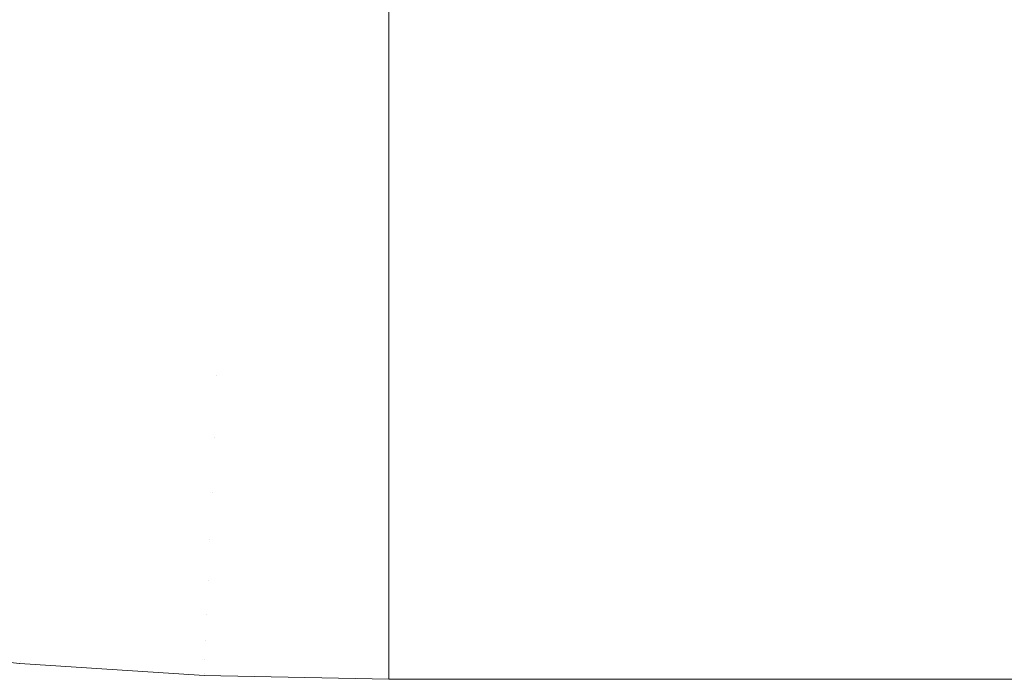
# Model space of a CAD drawing. Header units: centimetres. Extents: x -25.8 to 27.5, y 33.3 to 35.1.
# Tile 17 of 256: x -25.7014 to -25.6788, y 33.3401 to 33.3553. Entities that reach past the tile are written whole.
import ezdxf

# ---------------------------------------------------------------- set-up
doc = ezdxf.new("R2010")
doc.units = ezdxf.units.CM
doc.header["$LTSCALE"] = 2.54
doc.layers.add('Lucido design-1', color=7, linetype='Continuous')

# ---------------------------------------------------------------- blocks, each defined once
blk = doc.blocks.new('Gruppo-6-1')
at = {"color": 7, "linetype": 'Continuous', "lineweight": 9}
for points, invisible_edges in [([(-25.700242, 33.354559, 329.83486), (-25.703866, 33.354945, 329.83486), (-25.70359, 33.3571, 329.831386), (-25.700057, 33.356724, 329.831386)], 15), ([(-25.700242, 33.354559, 305.868097), (-25.703866, 33.354945, 305.868097), (-25.70359, 33.3571, 305.864622), (-25.700057, 33.356724, 305.864622)], 15), ([(-25.700085, 33.356404, 330.540363), (-25.703631, 33.356782, 330.540363), (-25.703911, 33.354598, 330.536791), (-25.700271, 33.35421, 330.536791)], 15), ([(-25.700085, 33.356404, 306.5736), (-25.703631, 33.356782, 306.5736), (-25.703911, 33.354598, 306.570028), (-25.700271, 33.35421, 306.570028)], 15), ([(-25.696604, 33.354327, 329.83486), (-25.700242, 33.354559, 329.83486), (-25.700057, 33.356724, 329.831386), (-25.696512, 33.356498, 329.831386)], 15), ([(-25.696604, 33.354327, 305.868097), (-25.700242, 33.354559, 305.868097), (-25.700057, 33.356724, 305.864622), (-25.696512, 33.356498, 305.864622)], 15), ([(-25.69296, 33.355788, 329.832401), (-25.69296, 33.35425, 329.83486), (-25.696604, 33.354327, 329.83486), (-25.696512, 33.356498, 329.831386)], 14), ([(-25.69296, 33.355788, 305.865638), (-25.69296, 33.35425, 305.868097), (-25.696604, 33.354327, 305.868097), (-25.696512, 33.356498, 305.864622)], 14), ([(-25.696526, 33.356177, 330.540363), (-25.700085, 33.356404, 330.540363), (-25.700271, 33.35421, 330.536791), (-25.696619, 33.353977, 330.536791)], 15), ([(-25.696526, 33.356177, 306.5736), (-25.700085, 33.356404, 306.5736), (-25.700271, 33.35421, 306.570028), (-25.696619, 33.353977, 306.570028)], 15), ([(-25.69296, 33.354978, 330.538541), (-25.69296, 33.356101, 330.540363), (-25.696526, 33.356177, 330.540363), (-25.696619, 33.353977, 330.536791)], 14), ([(-25.69296, 33.354978, 306.571778), (-25.69296, 33.356101, 306.5736), (-25.696526, 33.356177, 306.5736), (-25.696619, 33.353977, 306.570028)], 14), ([(-25.69296, 33.356101, 330.540363), (-25.69296, 33.354978, 330.538541), (27.40704, 33.354978, 330.538541), (27.40704, 33.356101, 330.540363)], 10), ([(-25.69296, 33.356101, 306.5736), (-25.69296, 33.354978, 306.571778), (27.40704, 33.354978, 306.571778), (27.40704, 33.356101, 306.5736)], 10), ([(-25.69296, 33.35425, 329.83486), (-25.69296, 33.355788, 329.832401), (27.40704, 33.355788, 329.832401), (27.40704, 33.35425, 329.83486)], 10), ([(-25.69296, 33.35425, 305.868097), (-25.69296, 33.355788, 305.865638), (27.40704, 33.355788, 305.865638), (27.40704, 33.35425, 305.868097)], 10), ([(-25.700414, 33.352537, 329.838425), (-25.704124, 33.352932, 329.838425), (-25.703866, 33.354945, 329.83486), (-25.700242, 33.354559, 329.83486)], 15), ([(-25.700414, 33.352537, 305.871662), (-25.704124, 33.352932, 305.871662), (-25.703866, 33.354945, 305.868097), (-25.700242, 33.354559, 305.868097)], 15), ([(-25.696619, 33.353977, 330.536791), (-25.69296, 33.3539, 330.536791), (-25.69296, 33.354978, 330.538541)], 9), ([(-25.696619, 33.353977, 306.570028), (-25.69296, 33.3539, 306.570028), (-25.69296, 33.354978, 306.571778)], 9), ([(27.40704, 33.3539, 330.536791), (27.40704, 33.354978, 330.538541), (-25.69296, 33.354978, 330.538541), (-25.69296, 33.3539, 330.536791)], 10), ([(27.40704, 33.3539, 306.570028), (27.40704, 33.354978, 306.571778), (-25.69296, 33.354978, 306.571778), (-25.69296, 33.3539, 306.570028)], 10), ([(-25.700271, 33.35421, 330.536791), (-25.703911, 33.354598, 330.536791), (-25.704171, 33.352566, 330.533133), (-25.700445, 33.352169, 330.533133)], 15), ([(-25.700271, 33.35421, 306.570028), (-25.703911, 33.354598, 306.570028), (-25.704171, 33.352566, 306.56637), (-25.700445, 33.352169, 306.56637)], 15), ([(-25.69669, 33.352299, 329.838425), (-25.700414, 33.352537, 329.838425), (-25.700242, 33.354559, 329.83486), (-25.696604, 33.354327, 329.83486)], 15), ([(-25.69669, 33.352299, 305.871662), (-25.700414, 33.352537, 305.871662), (-25.700242, 33.354559, 305.868097), (-25.696604, 33.354327, 305.868097)], 15), ([(-25.696619, 33.353977, 330.536791), (-25.700271, 33.35421, 330.536791), (-25.700445, 33.352169, 330.533133), (-25.696706, 33.351931, 330.533133)], 15), ([(-25.696619, 33.353977, 306.570028), (-25.700271, 33.35421, 306.570028), (-25.700445, 33.352169, 306.56637), (-25.696706, 33.351931, 306.56637)], 15), ([(-25.69296, 33.353526, 329.836131), (-25.69296, 33.35222, 329.838425), (-25.69669, 33.352299, 329.838425), (-25.696604, 33.354327, 329.83486)], 14), ([(-25.69296, 33.353526, 305.869368), (-25.69296, 33.35222, 305.871662), (-25.69669, 33.352299, 305.871662), (-25.696604, 33.354327, 305.868097)], 14), ([(-25.696604, 33.354327, 329.83486), (-25.69296, 33.35425, 329.83486), (-25.69296, 33.353526, 329.836131)], 9), ([(-25.696604, 33.354327, 305.868097), (-25.69296, 33.35425, 305.868097), (-25.69296, 33.353526, 305.869368)], 9), ([(27.40704, 33.35425, 329.83486), (27.40704, 33.353526, 329.836131), (-25.69296, 33.353526, 329.836131), (-25.69296, 33.35425, 329.83486)], 10), ([(27.40704, 33.35425, 305.868097), (27.40704, 33.353526, 305.869368), (-25.69296, 33.353526, 305.869368), (-25.69296, 33.35425, 305.868097)], 10), ([(-25.69296, 33.35283, 330.53488), (-25.69296, 33.3539, 330.536791), (-25.696619, 33.353977, 330.536791), (-25.696706, 33.351931, 330.533133)], 14), ([(-25.69296, 33.35283, 306.568117), (-25.69296, 33.3539, 306.570028), (-25.696619, 33.353977, 306.570028), (-25.696706, 33.351931, 306.56637)], 14), ([(-25.69296, 33.3539, 330.536791), (-25.69296, 33.35283, 330.53488), (27.40704, 33.35283, 330.53488), (27.40704, 33.3539, 330.536791)], 10), ([(-25.69296, 33.3539, 306.570028), (-25.69296, 33.35283, 306.568117), (27.40704, 33.35283, 306.568117), (27.40704, 33.3539, 306.570028)], 10), ([(-25.69296, 33.35222, 329.838425), (-25.69296, 33.353526, 329.836131), (27.40704, 33.353526, 329.836131), (27.40704, 33.35222, 329.838425)], 10), ([(-25.69296, 33.35222, 305.871662), (-25.69296, 33.353526, 305.869368), (27.40704, 33.353526, 305.869368), (27.40704, 33.35222, 305.871662)], 10), ([(-25.700574, 33.35066, 329.842072), (-25.704363, 33.351063, 329.842072), (-25.704124, 33.352932, 329.838425), (-25.700414, 33.352537, 329.838425)], 15), ([(-25.700574, 33.35066, 305.875309), (-25.704363, 33.351063, 305.875309), (-25.704124, 33.352932, 305.871662), (-25.700414, 33.352537, 305.871662)], 15), ([(-25.696706, 33.351931, 330.533133), (-25.69296, 33.351851, 330.533133), (-25.69296, 33.35283, 330.53488)], 9), ([(-25.696706, 33.351931, 306.56637), (-25.69296, 33.351851, 306.56637), (-25.69296, 33.35283, 306.568117)], 9), ([(27.40704, 33.351851, 330.533133), (27.40704, 33.35283, 330.53488), (-25.69296, 33.35283, 330.53488), (-25.69296, 33.351851, 330.533133)], 10), ([(27.40704, 33.351851, 306.56637), (27.40704, 33.35283, 306.568117), (-25.69296, 33.35283, 306.568117), (-25.69296, 33.351851, 306.56637)], 10), ([(-25.700445, 33.352169, 330.533133), (-25.704171, 33.352566, 330.533133), (-25.704411, 33.350691, 330.529396), (-25.700605, 33.350285, 330.529396)], 15), ([(-25.700445, 33.352169, 306.56637), (-25.704171, 33.352566, 306.56637), (-25.704411, 33.350691, 306.562633), (-25.700605, 33.350285, 306.562633)], 15), ([(-25.69677, 33.350417, 329.842072), (-25.700574, 33.35066, 329.842072), (-25.700414, 33.352537, 329.838425), (-25.69669, 33.352299, 329.838425)], 15), ([(-25.69677, 33.350417, 305.875309), (-25.700574, 33.35066, 305.875309), (-25.700414, 33.352537, 305.871662), (-25.69669, 33.352299, 305.871662)], 15), ([(-25.696706, 33.351931, 330.533133), (-25.700445, 33.352169, 330.533133), (-25.700605, 33.350285, 330.529396), (-25.696786, 33.350042, 330.529396)], 15), ([(-25.696706, 33.351931, 306.56637), (-25.700445, 33.352169, 306.56637), (-25.700605, 33.350285, 306.562633), (-25.696786, 33.350042, 306.562633)], 15), ([(-25.69296, 33.351429, 329.839956), (-25.69296, 33.350336, 329.842072), (-25.69677, 33.350417, 329.842072), (-25.69669, 33.352299, 329.838425)], 14), ([(-25.69296, 33.351429, 305.873193), (-25.69296, 33.350336, 305.875309), (-25.69677, 33.350417, 305.875309), (-25.69669, 33.352299, 305.871662)], 14), ([(-25.69669, 33.352299, 329.838425), (-25.69296, 33.35222, 329.838425), (-25.69296, 33.351429, 329.839956)], 9), ([(-25.69669, 33.352299, 305.871662), (-25.69296, 33.35222, 305.871662), (-25.69296, 33.351429, 305.873193)], 9), ([(27.40704, 33.35222, 329.838425), (27.40704, 33.351429, 329.839956), (-25.69296, 33.351429, 329.839956), (-25.69296, 33.35222, 329.838425)], 10), ([(27.40704, 33.35222, 305.871662), (27.40704, 33.351429, 305.873193), (-25.69296, 33.351429, 305.873193), (-25.69296, 33.35222, 305.871662)], 10), ([(-25.69296, 33.350839, 330.531132), (-25.69296, 33.351851, 330.533133), (-25.696706, 33.351931, 330.533133), (-25.696786, 33.350042, 330.529396)], 14), ([(-25.69296, 33.350839, 306.564369), (-25.69296, 33.351851, 306.56637), (-25.696706, 33.351931, 306.56637), (-25.696786, 33.350042, 306.562633)], 14), ([(-25.69296, 33.351851, 330.533133), (-25.69296, 33.350839, 330.531132), (27.40704, 33.350839, 330.531132), (27.40704, 33.351851, 330.533133)], 10), ([(-25.69296, 33.351851, 306.56637), (-25.69296, 33.350839, 306.564369), (27.40704, 33.350839, 306.564369), (27.40704, 33.351851, 306.56637)], 10), ([(-25.69296, 33.350336, 329.842072), (-25.69296, 33.351429, 329.839956), (27.40704, 33.351429, 329.839956), (27.40704, 33.350336, 329.842072)], 10), ([(-25.69296, 33.350336, 305.875309), (-25.69296, 33.351429, 305.873193), (27.40704, 33.351429, 305.873193), (27.40704, 33.350336, 305.875309)], 10), ([(-25.700721, 33.348932, 329.845798), (-25.704583, 33.349344, 329.845798), (-25.704363, 33.351063, 329.842072), (-25.700574, 33.35066, 329.842072)], 15), ([(-25.700721, 33.348932, 305.879035), (-25.704583, 33.349344, 305.879035), (-25.704363, 33.351063, 305.875309), (-25.700574, 33.35066, 305.875309)], 15), ([(-25.696786, 33.350042, 330.529396), (-25.69296, 33.34996, 330.529396), (-25.69296, 33.350839, 330.531132)], 9), ([(-25.696786, 33.350042, 306.562633), (-25.69296, 33.34996, 306.562633), (-25.69296, 33.350839, 306.564369)], 9), ([(27.40704, 33.34996, 330.529396), (27.40704, 33.350839, 330.531132), (-25.69296, 33.350839, 330.531132), (-25.69296, 33.34996, 330.529396)], 10), ([(27.40704, 33.34996, 306.562633), (27.40704, 33.350839, 306.564369), (-25.69296, 33.350839, 306.564369), (-25.69296, 33.34996, 306.562633)], 10), ([(-25.700605, 33.350285, 330.529396), (-25.704411, 33.350691, 330.529396), (-25.704631, 33.348973, 330.525586), (-25.700752, 33.34856, 330.525586)], 15), ([(-25.700605, 33.350285, 306.562633), (-25.704411, 33.350691, 306.562633), (-25.704631, 33.348973, 306.558823), (-25.700752, 33.34856, 306.558823)], 15), ([(-25.696844, 33.348685, 329.845798), (-25.700721, 33.348932, 329.845798), (-25.700574, 33.35066, 329.842072), (-25.69677, 33.350417, 329.842072)], 15), ([(-25.696844, 33.348685, 305.879035), (-25.700721, 33.348932, 305.879035), (-25.700574, 33.35066, 305.875309), (-25.69677, 33.350417, 305.875309)], 15), ([(-25.69296, 33.3495, 329.843869), (-25.69296, 33.348602, 329.845798), (-25.696844, 33.348685, 329.845798), (-25.69677, 33.350417, 329.842072)], 14), ([(-25.69296, 33.3495, 305.877105), (-25.69296, 33.348602, 305.879035), (-25.696844, 33.348685, 305.879035), (-25.69677, 33.350417, 305.875309)], 14), ([(-25.69677, 33.350417, 329.842072), (-25.69296, 33.350336, 329.842072), (-25.69296, 33.3495, 329.843869)], 9), ([(-25.69677, 33.350417, 305.875309), (-25.69296, 33.350336, 305.875309), (-25.69296, 33.3495, 305.877105)], 9), ([(-25.696786, 33.350042, 330.529396), (-25.700605, 33.350285, 330.529396), (-25.700752, 33.34856, 330.525586), (-25.69686, 33.348312, 330.525586)], 15), ([(-25.696786, 33.350042, 306.562633), (-25.700605, 33.350285, 306.562633), (-25.700752, 33.34856, 306.558823), (-25.69686, 33.348312, 306.558823)], 15), ([(27.40704, 33.350336, 329.842072), (27.40704, 33.3495, 329.843869), (-25.69296, 33.3495, 329.843869), (-25.69296, 33.350336, 329.842072)], 10), ([(27.40704, 33.350336, 305.875309), (27.40704, 33.3495, 305.877105), (-25.69296, 33.3495, 305.877105), (-25.69296, 33.350336, 305.875309)], 10), ([(-25.69296, 33.349009, 330.527303), (-25.69296, 33.34996, 330.529396), (-25.696786, 33.350042, 330.529396), (-25.69686, 33.348312, 330.525586)], 14), ([(-25.69296, 33.349009, 306.56054), (-25.69296, 33.34996, 306.562633), (-25.696786, 33.350042, 306.562633), (-25.69686, 33.348312, 306.558823)], 14), ([(-25.69296, 33.34996, 330.529396), (-25.69296, 33.349009, 330.527303), (27.40704, 33.349009, 330.527303), (27.40704, 33.34996, 330.529396)], 10), ([(-25.69296, 33.34996, 306.562633), (-25.69296, 33.349009, 306.56054), (27.40704, 33.349009, 306.56054), (27.40704, 33.34996, 306.562633)], 10), ([(-25.69296, 33.348602, 329.845798), (-25.69296, 33.3495, 329.843869), (27.40704, 33.3495, 329.843869), (27.40704, 33.348602, 329.845798)], 10), ([(-25.69296, 33.348602, 305.879035), (-25.69296, 33.3495, 305.877105), (27.40704, 33.3495, 305.877105), (27.40704, 33.348602, 305.879035)], 10), ([(-25.700855, 33.347357, 329.849594), (-25.704784, 33.347776, 329.849594), (-25.704583, 33.349344, 329.845798), (-25.700721, 33.348932, 329.845798)], 15), ([(-25.700855, 33.347357, 305.882831), (-25.704784, 33.347776, 305.882831), (-25.704583, 33.349344, 305.879035), (-25.700721, 33.348932, 305.879035)], 15), ([(-25.69686, 33.348312, 330.525586), (-25.69296, 33.348229, 330.525586), (-25.69296, 33.349009, 330.527303)], 9), ([(-25.69686, 33.348312, 306.558823), (-25.69296, 33.348229, 306.558823), (-25.69296, 33.349009, 306.56054)], 9), ([(27.40704, 33.348229, 330.525586), (27.40704, 33.349009, 330.527303), (-25.69296, 33.349009, 330.527303), (-25.69296, 33.348229, 330.525586)], 10), ([(27.40704, 33.348229, 306.558823), (27.40704, 33.349009, 306.56054), (-25.69296, 33.349009, 306.56054), (-25.69296, 33.348229, 306.558823)], 10), ([(-25.700752, 33.34856, 330.525586), (-25.704631, 33.348973, 330.525586), (-25.70483, 33.347417, 330.521712), (-25.700885, 33.346996, 330.521712)], 15), ([(-25.700752, 33.34856, 306.558823), (-25.704631, 33.348973, 306.558823), (-25.70483, 33.347417, 306.554949), (-25.700885, 33.346996, 306.554949)], 15), ([(-25.696911, 33.347106, 329.849594), (-25.700855, 33.347357, 329.849594), (-25.700721, 33.348932, 329.845798), (-25.696844, 33.348685, 329.845798)], 15), ([(-25.696911, 33.347106, 305.882831), (-25.700855, 33.347357, 305.882831), (-25.700721, 33.348932, 305.879035), (-25.696844, 33.348685, 305.879035)], 15), ([(-25.69686, 33.348312, 330.525586), (-25.700752, 33.34856, 330.525586), (-25.700885, 33.346996, 330.521712), (-25.696926, 33.346744, 330.521712)], 15), ([(-25.69686, 33.348312, 306.558823), (-25.700752, 33.34856, 306.558823), (-25.700885, 33.346996, 306.554949), (-25.696926, 33.346744, 306.554949)], 15), ([(-25.696911, 33.347106, 329.849594), (-25.696844, 33.348685, 329.845798), (-25.69296, 33.348602, 329.845798), (-25.69296, 33.347743, 329.847861)], 11), ([(-25.696911, 33.347106, 305.882831), (-25.696844, 33.348685, 305.879035), (-25.69296, 33.348602, 305.879035), (-25.69296, 33.347743, 305.881098)], 11), ([(27.40704, 33.348602, 329.845798), (27.40704, 33.347743, 329.847861), (-25.69296, 33.347743, 329.847861), (-25.69296, 33.348602, 329.845798)], 10), ([(27.40704, 33.348602, 305.879035), (27.40704, 33.347743, 305.881098), (-25.69296, 33.347743, 305.881098), (-25.69296, 33.348602, 305.879035)], 10), ([(-25.69296, 33.347343, 330.523399), (-25.69296, 33.348229, 330.525586), (-25.69686, 33.348312, 330.525586), (-25.696926, 33.346744, 330.521712)], 14), ([(-25.69296, 33.347343, 306.556636), (-25.69296, 33.348229, 306.558823), (-25.69686, 33.348312, 306.558823), (-25.696926, 33.346744, 306.554949)], 14), ([(-25.69296, 33.348229, 330.525586), (-25.69296, 33.347343, 330.523399), (27.40704, 33.347343, 330.523399), (27.40704, 33.348229, 330.525586)], 10), ([(-25.69296, 33.348229, 306.558823), (-25.69296, 33.347343, 306.556636), (27.40704, 33.347343, 306.556636), (27.40704, 33.348229, 306.558823)], 10), ([(-25.700975, 33.345938, 329.853456), (-25.704965, 33.346363, 329.853456), (-25.704784, 33.347776, 329.849594), (-25.700855, 33.347357, 329.849594)], 15), ([(-25.700975, 33.345938, 305.886693), (-25.704965, 33.346363, 305.886693), (-25.704784, 33.347776, 305.882831), (-25.700855, 33.347357, 305.882831)], 15), ([(-25.69296, 33.347743, 329.847861), (-25.69296, 33.347022, 329.849594), (-25.696911, 33.347106, 329.849594)], 10), ([(-25.69296, 33.347743, 305.881098), (-25.69296, 33.347022, 305.882831), (-25.696911, 33.347106, 305.882831)], 10), ([(-25.69296, 33.347022, 329.849594), (-25.69296, 33.347743, 329.847861), (27.40704, 33.347743, 329.847861), (27.40704, 33.347022, 329.849594)], 10), ([(-25.69296, 33.347022, 305.882831), (-25.69296, 33.347743, 305.881098), (27.40704, 33.347743, 305.881098), (27.40704, 33.347022, 305.882831)], 10), ([(-25.700885, 33.346996, 330.521712), (-25.70483, 33.347417, 330.521712), (-25.705009, 33.346023, 330.517778), (-25.701004, 33.345597, 330.517778)], 15), ([(-25.700885, 33.346996, 306.554949), (-25.70483, 33.347417, 306.554949), (-25.705009, 33.346023, 306.551015), (-25.701004, 33.345597, 306.551015)], 15), ([(-25.696971, 33.345683, 329.853456), (-25.700975, 33.345938, 329.853456), (-25.700855, 33.347357, 329.849594), (-25.696911, 33.347106, 329.849594)], 15), ([(-25.696971, 33.345683, 305.886693), (-25.700975, 33.345938, 305.886693), (-25.700855, 33.347357, 305.882831), (-25.696911, 33.347106, 305.882831)], 15), ([(-25.696926, 33.346744, 330.521712), (-25.69296, 33.34666, 330.521712), (-25.69296, 33.347343, 330.523399)], 9), ([(-25.696926, 33.346744, 306.554949), (-25.69296, 33.34666, 306.554949), (-25.69296, 33.347343, 306.556636)], 9), ([(27.40704, 33.34666, 330.521712), (27.40704, 33.347343, 330.523399), (-25.69296, 33.347343, 330.523399), (-25.69296, 33.34666, 330.521712)], 10), ([(27.40704, 33.34666, 306.554949), (27.40704, 33.347343, 306.556636), (-25.69296, 33.347343, 306.556636), (-25.69296, 33.34666, 306.554949)], 10), ([(-25.696926, 33.346744, 330.521712), (-25.700885, 33.346996, 330.521712), (-25.701004, 33.345597, 330.517778), (-25.696986, 33.34534, 330.517778)], 15), ([(-25.696926, 33.346744, 306.554949), (-25.700885, 33.346996, 306.554949), (-25.701004, 33.345597, 306.551015), (-25.696986, 33.34534, 306.551015)], 15), ([(-25.696971, 33.345683, 329.853456), (-25.696911, 33.347106, 329.849594), (-25.69296, 33.347022, 329.849594), (-25.69296, 33.346162, 329.851926)], 11), ([(-25.696971, 33.345683, 305.886693), (-25.696911, 33.347106, 305.882831), (-25.69296, 33.347022, 305.882831), (-25.69296, 33.346162, 305.885163)], 11), ([(27.40704, 33.347022, 329.849594), (27.40704, 33.346162, 329.851926), (-25.69296, 33.346162, 329.851926), (-25.69296, 33.347022, 329.849594)], 10), ([(27.40704, 33.347022, 305.882831), (27.40704, 33.346162, 305.885163), (-25.69296, 33.346162, 305.885163), (-25.69296, 33.347022, 305.882831)], 10), ([(-25.69296, 33.345844, 330.519428), (-25.69296, 33.34666, 330.521712), (-25.696926, 33.346744, 330.521712), (-25.696986, 33.34534, 330.517778)], 14), ([(-25.69296, 33.345844, 306.552665), (-25.69296, 33.34666, 306.554949), (-25.696926, 33.346744, 306.554949), (-25.696986, 33.34534, 306.551015)], 14), ([(-25.69296, 33.34666, 330.521712), (-25.69296, 33.345844, 330.519428), (27.40704, 33.345844, 330.519428), (27.40704, 33.34666, 330.521712)], 10), ([(-25.69296, 33.34666, 306.554949), (-25.69296, 33.345844, 306.552665), (27.40704, 33.345844, 306.552665), (27.40704, 33.34666, 306.554949)], 10), ([(-25.701083, 33.344677, 329.857377), (-25.705126, 33.345108, 329.857377), (-25.704965, 33.346363, 329.853456), (-25.700975, 33.345938, 329.853456)], 15), ([(-25.701083, 33.344677, 305.890614), (-25.705126, 33.345108, 305.890614), (-25.704965, 33.346363, 305.886693), (-25.700975, 33.345938, 305.886693)], 15), ([(-25.69296, 33.346162, 329.851926), (-25.69296, 33.345598, 329.853456), (-25.696971, 33.345683, 329.853456)], 10), ([(-25.69296, 33.346162, 305.885163), (-25.69296, 33.345598, 305.886693), (-25.696971, 33.345683, 305.886693)], 10), ([(-25.69296, 33.345598, 329.853456), (-25.69296, 33.346162, 329.851926), (27.40704, 33.346162, 329.851926), (27.40704, 33.345598, 329.853456)], 10), ([(-25.69296, 33.345598, 305.886693), (-25.69296, 33.346162, 305.885163), (27.40704, 33.346162, 305.885163), (27.40704, 33.345598, 305.886693)], 10), ([(-25.701004, 33.345597, 330.517778), (-25.705009, 33.346023, 330.517778), (-25.705166, 33.344795, 330.513793), (-25.701109, 33.344363, 330.513793)], 15), ([(-25.701004, 33.345597, 306.551015), (-25.705009, 33.346023, 306.551015), (-25.705166, 33.344795, 306.54703), (-25.701109, 33.344363, 306.54703)], 15), ([(-25.697025, 33.344419, 329.857377), (-25.701083, 33.344677, 329.857377), (-25.700975, 33.345938, 329.853456), (-25.696971, 33.345683, 329.853456)], 15), ([(-25.697025, 33.344419, 305.890614), (-25.701083, 33.344677, 305.890614), (-25.700975, 33.345938, 305.886693), (-25.696971, 33.345683, 305.886693)], 15), ([(-25.696986, 33.34534, 330.517778), (-25.69296, 33.345255, 330.517778), (-25.69296, 33.345844, 330.519428)], 9), ([(-25.696986, 33.34534, 306.551015), (-25.69296, 33.345255, 306.551015), (-25.69296, 33.345844, 306.552665)], 9), ([(27.40704, 33.345255, 330.517778), (27.40704, 33.345844, 330.519428), (-25.69296, 33.345844, 330.519428), (-25.69296, 33.345255, 330.517778)], 10), ([(27.40704, 33.345255, 306.551015), (27.40704, 33.345844, 306.552665), (-25.69296, 33.345844, 306.552665), (-25.69296, 33.345255, 306.551015)], 10), ([(-25.696986, 33.34534, 330.517778), (-25.701004, 33.345597, 330.517778), (-25.701109, 33.344363, 330.513793), (-25.697038, 33.344103, 330.513793)], 15), ([(-25.696986, 33.34534, 306.551015), (-25.701004, 33.345597, 306.551015), (-25.701109, 33.344363, 306.54703), (-25.697038, 33.344103, 306.54703)], 15), ([(-25.697025, 33.344419, 329.857377), (-25.696971, 33.345683, 329.853456), (-25.69296, 33.345598, 329.853456), (-25.69296, 33.344758, 329.856057)], 11), ([(-25.697025, 33.344419, 305.890614), (-25.696971, 33.345683, 305.886693), (-25.69296, 33.345598, 305.886693), (-25.69296, 33.344758, 305.889294)], 11), ([(27.40704, 33.345598, 329.853456), (27.40704, 33.344758, 329.856057), (-25.69296, 33.344758, 329.856057), (-25.69296, 33.345598, 329.853456)], 10), ([(27.40704, 33.345598, 305.886693), (27.40704, 33.344758, 305.889294), (-25.69296, 33.344758, 305.889294), (-25.69296, 33.345598, 305.886693)], 10), ([(-25.69296, 33.344515, 330.515398), (-25.69296, 33.345255, 330.517778), (-25.696986, 33.34534, 330.517778), (-25.697038, 33.344103, 330.513793)], 14), ([(-25.69296, 33.344515, 306.548634), (-25.69296, 33.345255, 306.551015), (-25.696986, 33.34534, 306.551015), (-25.697038, 33.344103, 306.54703)], 14), ([(-25.69296, 33.345255, 330.517778), (-25.69296, 33.344515, 330.515398), (27.40704, 33.344515, 330.515398), (27.40704, 33.345255, 330.517778)], 10), ([(-25.69296, 33.345255, 306.551015), (-25.69296, 33.344515, 306.548634), (27.40704, 33.344515, 306.548634), (27.40704, 33.345255, 306.551015)], 10), ([(-25.701176, 33.343578, 329.86135), (-25.705266, 33.344013, 329.86135), (-25.705126, 33.345108, 329.857377), (-25.701083, 33.344677, 329.857377)], 15), ([(-25.701176, 33.343578, 305.894587), (-25.705266, 33.344013, 305.894587), (-25.705126, 33.345108, 305.890614), (-25.701083, 33.344677, 305.890614)], 15), ([(-25.701109, 33.344363, 330.513793), (-25.705166, 33.344795, 330.513793), (-25.705302, 33.343734, 330.509763), (-25.7012, 33.343297, 330.509763)], 15), ([(-25.701109, 33.344363, 306.54703), (-25.705166, 33.344795, 306.54703), (-25.705302, 33.343734, 306.543), (-25.7012, 33.343297, 306.543)], 15), ([(-25.69296, 33.344758, 329.856057), (-25.69296, 33.344332, 329.857377), (-25.697025, 33.344419, 329.857377)], 10), ([(-25.69296, 33.344758, 305.889294), (-25.69296, 33.344332, 305.890614), (-25.697025, 33.344419, 305.890614)], 10), ([(-25.69296, 33.344332, 329.857377), (-25.69296, 33.344758, 329.856057), (27.40704, 33.344758, 329.856057), (27.40704, 33.344332, 329.857377)], 10), ([(-25.69296, 33.344332, 305.890614), (-25.69296, 33.344758, 305.889294), (27.40704, 33.344758, 305.889294), (27.40704, 33.344332, 305.890614)], 10), ([(-25.697072, 33.343316, 329.86135), (-25.701176, 33.343578, 329.86135), (-25.701083, 33.344677, 329.857377), (-25.697025, 33.344419, 329.857377)], 15), ([(-25.697072, 33.343316, 305.894587), (-25.701176, 33.343578, 305.894587), (-25.701083, 33.344677, 305.890614), (-25.697025, 33.344419, 305.890614)], 15), ([(-25.697038, 33.344103, 330.513793), (-25.69296, 33.344017, 330.513793), (-25.69296, 33.344515, 330.515398)], 9), ([(-25.697038, 33.344103, 306.54703), (-25.69296, 33.344017, 306.54703), (-25.69296, 33.344515, 306.548634)], 9), ([(27.40704, 33.344017, 330.513793), (27.40704, 33.344515, 330.515398), (-25.69296, 33.344515, 330.515398), (-25.69296, 33.344017, 330.513793)], 10), ([(27.40704, 33.344017, 306.54703), (27.40704, 33.344515, 306.548634), (-25.69296, 33.344515, 306.548634), (-25.69296, 33.344017, 306.54703)], 10), ([(-25.697038, 33.344103, 330.513793), (-25.701109, 33.344363, 330.513793), (-25.7012, 33.343297, 330.509763), (-25.697084, 33.343034, 330.509763)], 15), ([(-25.697038, 33.344103, 306.54703), (-25.701109, 33.344363, 306.54703), (-25.7012, 33.343297, 306.543), (-25.697084, 33.343034, 306.543)], 15), ([(-25.697072, 33.343316, 329.86135), (-25.697025, 33.344419, 329.857377), (-25.69296, 33.344332, 329.857377), (-25.69296, 33.343536, 329.860244)], 11), ([(-25.697072, 33.343316, 305.894587), (-25.697025, 33.344419, 305.890614), (-25.69296, 33.344332, 305.890614), (-25.69296, 33.343536, 305.893481)], 11), ([(27.40704, 33.344332, 329.857377), (27.40704, 33.343536, 329.860244), (-25.69296, 33.343536, 329.860244), (-25.69296, 33.344332, 329.857377)], 10), ([(27.40704, 33.344332, 305.890614), (27.40704, 33.343536, 305.893481), (-25.69296, 33.343536, 305.893481), (-25.69296, 33.344332, 305.890614)], 10), ([(-25.701256, 33.342642, 329.865368), (-25.705385, 33.343082, 329.865368), (-25.705266, 33.344013, 329.86135), (-25.701176, 33.343578, 329.86135)], 15), ([(-25.701256, 33.342642, 305.898605), (-25.705385, 33.343082, 305.898605), (-25.705266, 33.344013, 305.894587), (-25.701176, 33.343578, 305.894587)], 15), ([(-25.69296, 33.343359, 330.511314), (-25.69296, 33.344017, 330.513793), (-25.697038, 33.344103, 330.513793), (-25.697084, 33.343034, 330.509763)], 14), ([(-25.69296, 33.343359, 306.544551), (-25.69296, 33.344017, 306.54703), (-25.697038, 33.344103, 306.54703), (-25.697084, 33.343034, 306.543)], 14), ([(-25.69296, 33.344017, 330.513793), (-25.69296, 33.343359, 330.511314), (27.40704, 33.343359, 330.511314), (27.40704, 33.344017, 330.513793)], 10), ([(-25.69296, 33.344017, 306.54703), (-25.69296, 33.343359, 306.544551), (27.40704, 33.343359, 306.544551), (27.40704, 33.344017, 306.54703)], 10), ([(-25.7012, 33.343297, 330.509763), (-25.705302, 33.343734, 330.509763), (-25.705416, 33.342841, 330.505696), (-25.701277, 33.3424, 330.505696)], 15), ([(-25.7012, 33.343297, 306.543), (-25.705302, 33.343734, 306.543), (-25.705416, 33.342841, 306.538933), (-25.701277, 33.3424, 306.538933)], 15), ([(-25.697112, 33.342377, 329.865368), (-25.701256, 33.342642, 329.865368), (-25.701176, 33.343578, 329.86135), (-25.697072, 33.343316, 329.86135)], 15), ([(-25.697112, 33.342377, 305.898605), (-25.701256, 33.342642, 305.898605), (-25.701176, 33.343578, 305.894587), (-25.697072, 33.343316, 305.894587)], 15), ([(-25.697084, 33.343034, 330.509763), (-25.69296, 33.342947, 330.509763), (-25.69296, 33.343359, 330.511314)], 9), ([(-25.697084, 33.343034, 306.543), (-25.69296, 33.342947, 306.543), (-25.69296, 33.343359, 306.544551)], 9), ([(-25.69296, 33.343536, 329.860244), (-25.69296, 33.343229, 329.86135), (-25.697072, 33.343316, 329.86135)], 10), ([(-25.69296, 33.343536, 305.893481), (-25.69296, 33.343229, 305.894587), (-25.697072, 33.343316, 305.894587)], 10), ([(-25.69296, 33.343229, 329.86135), (-25.69296, 33.343536, 329.860244), (27.40704, 33.343536, 329.860244), (27.40704, 33.343229, 329.86135)], 10), ([(-25.69296, 33.343229, 305.894587), (-25.69296, 33.343536, 305.893481), (27.40704, 33.343536, 305.893481), (27.40704, 33.343229, 305.894587)], 10), ([(27.40704, 33.342947, 330.509763), (27.40704, 33.343359, 330.511314), (-25.69296, 33.343359, 330.511314), (-25.69296, 33.342947, 330.509763)], 10), ([(27.40704, 33.342947, 306.543), (27.40704, 33.343359, 306.544551), (-25.69296, 33.343359, 306.544551), (-25.69296, 33.342947, 306.543)], 10), ([(-25.697084, 33.343034, 330.509763), (-25.7012, 33.343297, 330.509763), (-25.701277, 33.3424, 330.505696), (-25.697122, 33.342135, 330.505696)], 15), ([(-25.697084, 33.343034, 306.543), (-25.7012, 33.343297, 306.543), (-25.701277, 33.3424, 306.538933), (-25.697122, 33.342135, 306.538933)], 15), ([(-25.697112, 33.342377, 329.865368), (-25.697072, 33.343316, 329.86135), (-25.69296, 33.343229, 329.86135), (-25.69296, 33.342497, 329.864481)], 11), ([(-25.697112, 33.342377, 305.898605), (-25.697072, 33.343316, 305.894587), (-25.69296, 33.343229, 305.894587), (-25.69296, 33.342497, 305.897718)], 11), ([(27.40704, 33.343229, 329.86135), (27.40704, 33.342497, 329.864481), (-25.69296, 33.342497, 329.864481), (-25.69296, 33.343229, 329.86135)], 10), ([(27.40704, 33.343229, 305.894587), (27.40704, 33.342497, 305.897718), (-25.69296, 33.342497, 305.897718), (-25.69296, 33.343229, 305.894587)], 10), ([(-25.701322, 33.341871, 329.869425), (-25.705483, 33.342314, 329.869425), (-25.705385, 33.343082, 329.865368), (-25.701256, 33.342642, 329.865368)], 15), ([(-25.701322, 33.341871, 305.902662), (-25.705483, 33.342314, 305.902662), (-25.705385, 33.343082, 305.898605), (-25.701256, 33.342642, 305.898605)], 15), ([(-25.69296, 33.342376, 330.507185), (-25.69296, 33.342947, 330.509763), (-25.697084, 33.343034, 330.509763), (-25.697122, 33.342135, 330.505696)], 14), ([(-25.69296, 33.342376, 306.540422), (-25.69296, 33.342947, 306.543), (-25.697084, 33.343034, 306.543), (-25.697122, 33.342135, 306.538933)], 14), ([(-25.69296, 33.342947, 330.509763), (-25.69296, 33.342376, 330.507185), (27.40704, 33.342376, 330.507185), (27.40704, 33.342947, 330.509763)], 10), ([(-25.69296, 33.342947, 306.543), (-25.69296, 33.342376, 306.540422), (27.40704, 33.342376, 306.540422), (27.40704, 33.342947, 306.543)], 10), ([(-25.701277, 33.3424, 330.505696), (-25.705416, 33.342841, 330.505696), (-25.705509, 33.342117, 330.501599), (-25.701338, 33.341673, 330.501599)], 15), ([(-25.701277, 33.3424, 306.538933), (-25.705416, 33.342841, 306.538933), (-25.705509, 33.342117, 306.534836), (-25.701338, 33.341673, 306.534836)], 15), ([(-25.697145, 33.341604, 329.869425), (-25.701322, 33.341871, 329.869425), (-25.701256, 33.342642, 329.865368), (-25.697112, 33.342377, 329.865368)], 15), ([(-25.697145, 33.341604, 305.902662), (-25.701322, 33.341871, 305.902662), (-25.701256, 33.342642, 305.898605), (-25.697112, 33.342377, 305.898605)], 15), ([(-25.69296, 33.342497, 329.864481), (-25.69296, 33.342289, 329.865368), (-25.697112, 33.342377, 329.865368)], 10), ([(-25.69296, 33.342497, 305.897718), (-25.69296, 33.342289, 305.898605), (-25.697112, 33.342377, 305.898605)], 10), ([(-25.69296, 33.342289, 329.865368), (-25.69296, 33.342497, 329.864481), (27.40704, 33.342497, 329.864481), (27.40704, 33.342289, 329.865368)], 10), ([(-25.69296, 33.342289, 305.898605), (-25.69296, 33.342497, 305.897718), (27.40704, 33.342497, 305.897718), (27.40704, 33.342289, 305.898605)], 10), ([(-25.701373, 33.341267, 329.873515), (-25.70556, 33.341713, 329.873515), (-25.705483, 33.342314, 329.869425), (-25.701322, 33.341871, 329.869425)], 15), ([(-25.701373, 33.341267, 305.906752), (-25.70556, 33.341713, 305.906752), (-25.705483, 33.342314, 305.902662), (-25.701322, 33.341871, 305.902662)], 15), ([(-25.697122, 33.342135, 330.505696), (-25.701277, 33.3424, 330.505696), (-25.701338, 33.341673, 330.501599), (-25.697153, 33.341406, 330.501599)], 15), ([(-25.697122, 33.342135, 306.538933), (-25.701277, 33.3424, 306.538933), (-25.701338, 33.341673, 306.534836), (-25.697153, 33.341406, 306.534836)], 15), ([(-25.697145, 33.341604, 329.869425), (-25.697112, 33.342377, 329.865368), (-25.69296, 33.342289, 329.865368), (-25.69296, 33.341643, 329.868759)], 11), ([(-25.697145, 33.341604, 305.902662), (-25.697112, 33.342377, 305.898605), (-25.69296, 33.342289, 305.898605), (-25.69296, 33.341643, 305.901996)], 11), ([(-25.697122, 33.342135, 330.505696), (-25.69296, 33.342047, 330.505696), (-25.69296, 33.342376, 330.507185)], 9), ([(-25.697122, 33.342135, 306.538933), (-25.69296, 33.342047, 306.538933), (-25.69296, 33.342376, 306.540422)], 9), ([(27.40704, 33.342047, 330.505696), (27.40704, 33.342376, 330.507185), (-25.69296, 33.342376, 330.507185), (-25.69296, 33.342047, 330.505696)], 10), ([(27.40704, 33.342047, 306.538933), (27.40704, 33.342376, 306.540422), (-25.69296, 33.342376, 306.540422), (-25.69296, 33.342047, 306.538933)], 10), ([(27.40704, 33.342289, 329.865368), (27.40704, 33.341643, 329.868759), (-25.69296, 33.341643, 329.868759), (-25.69296, 33.342289, 329.865368)], 10), ([(27.40704, 33.342289, 305.898605), (27.40704, 33.341643, 305.901996), (-25.69296, 33.341643, 305.901996), (-25.69296, 33.342289, 305.898605)], 10), ([(-25.701338, 33.341673, 330.501599), (-25.705509, 33.342117, 330.501599), (-25.70558, 33.341564, 330.497478), (-25.701386, 33.341117, 330.497478)], 15), ([(-25.701338, 33.341673, 306.534836), (-25.705509, 33.342117, 306.534836), (-25.70558, 33.341564, 306.530715), (-25.701386, 33.341117, 306.530715)], 15), ([(-25.69296, 33.34157, 330.503018), (-25.69296, 33.342047, 330.505696), (-25.697122, 33.342135, 330.505696), (-25.697153, 33.341406, 330.501599)], 14), ([(-25.69296, 33.34157, 306.536255), (-25.69296, 33.342047, 306.538933), (-25.697122, 33.342135, 306.538933), (-25.697153, 33.341406, 306.534836)], 14), ([(-25.69296, 33.342047, 330.505696), (-25.69296, 33.34157, 330.503018), (27.40704, 33.34157, 330.503018), (27.40704, 33.342047, 330.505696)], 10), ([(-25.69296, 33.342047, 306.538933), (-25.69296, 33.34157, 306.536255), (27.40704, 33.34157, 306.536255), (27.40704, 33.342047, 306.538933)], 10), ([(-25.69717, 33.340999, 329.873515), (-25.701373, 33.341267, 329.873515), (-25.701322, 33.341871, 329.869425), (-25.697145, 33.341604, 329.869425)], 15), ([(-25.69717, 33.340999, 305.906752), (-25.701373, 33.341267, 305.906752), (-25.701322, 33.341871, 305.902662), (-25.697145, 33.341604, 305.902662)], 15), ([(-25.701386, 33.341117, 330.497478), (-25.70558, 33.341564, 330.497478), (-25.705629, 33.341181, 330.493342), (-25.701418, 33.340732, 330.493342)], 15), ([(-25.701386, 33.341117, 306.530715), (-25.70558, 33.341564, 306.530715), (-25.705629, 33.341181, 306.526579), (-25.701418, 33.340732, 306.526579)], 15), ([(-25.70141, 33.340832, 329.877629), (-25.705616, 33.34128, 329.877629), (-25.70556, 33.341713, 329.873515), (-25.701373, 33.341267, 329.873515)], 15), ([(-25.70141, 33.340832, 305.910866), (-25.705616, 33.34128, 305.910866), (-25.70556, 33.341713, 305.906752), (-25.701373, 33.341267, 305.906752)], 15), ([(-25.697153, 33.341406, 330.501599), (-25.701338, 33.341673, 330.501599), (-25.701386, 33.341117, 330.497478), (-25.697177, 33.340849, 330.497478)], 15), ([(-25.697153, 33.341406, 306.534836), (-25.701338, 33.341673, 306.534836), (-25.701386, 33.341117, 306.530715), (-25.697177, 33.340849, 306.530715)], 15), ([(-25.69717, 33.340999, 329.873515), (-25.697145, 33.341604, 329.869425), (-25.69296, 33.341516, 329.869425), (-25.69296, 33.340976, 329.87307)], 11), ([(-25.69717, 33.340999, 305.906752), (-25.697145, 33.341604, 305.902662), (-25.69296, 33.341516, 305.902662), (-25.69296, 33.340976, 305.906307)], 11), ([(-25.697153, 33.341406, 330.501599), (-25.69296, 33.341317, 330.501599), (-25.69296, 33.34157, 330.503018)], 9), ([(-25.697153, 33.341406, 306.534836), (-25.69296, 33.341317, 306.534836), (-25.69296, 33.34157, 306.536255)], 9), ([(-25.69296, 33.341643, 329.868759), (-25.69296, 33.341516, 329.869425), (-25.697145, 33.341604, 329.869425)], 10), ([(-25.69296, 33.341643, 305.901996), (-25.69296, 33.341516, 305.902662), (-25.697145, 33.341604, 305.902662)], 10), ([(-25.69296, 33.341516, 329.869425), (-25.69296, 33.341643, 329.868759), (27.40704, 33.341643, 329.868759), (27.40704, 33.341516, 329.869425)], 10), ([(-25.69296, 33.341516, 305.902662), (-25.69296, 33.341643, 305.901996), (27.40704, 33.341643, 305.901996), (27.40704, 33.341516, 305.902662)], 10), ([(27.40704, 33.341317, 330.501599), (27.40704, 33.34157, 330.503018), (-25.69296, 33.34157, 330.503018), (-25.69296, 33.341317, 330.501599)], 10), ([(27.40704, 33.341317, 306.534836), (27.40704, 33.34157, 306.536255), (-25.69296, 33.34157, 306.536255), (-25.69296, 33.341317, 306.534836)], 10), ([(-25.69296, 33.340941, 330.498821), (-25.69296, 33.341317, 330.501599), (-25.697153, 33.341406, 330.501599), (-25.697177, 33.340849, 330.497478)], 14), ([(-25.69296, 33.340941, 306.532058), (-25.69296, 33.341317, 306.534836), (-25.697153, 33.341406, 306.534836), (-25.697177, 33.340849, 306.530715)], 14), ([(27.40704, 33.341516, 329.869425), (27.40704, 33.340976, 329.87307), (-25.69296, 33.340976, 329.87307), (-25.69296, 33.341516, 329.869425)], 10), ([(27.40704, 33.341516, 305.902662), (27.40704, 33.340976, 305.906307), (-25.69296, 33.340976, 305.906307), (-25.69296, 33.341516, 305.902662)], 10), ([(-25.69296, 33.341317, 330.501599), (-25.69296, 33.340941, 330.498821), (27.40704, 33.340941, 330.498821), (27.40704, 33.341317, 330.501599)], 10), ([(-25.69296, 33.341317, 306.534836), (-25.69296, 33.340941, 306.532058), (27.40704, 33.340941, 306.532058), (27.40704, 33.341317, 306.534836)], 10), ([(-25.701418, 33.340732, 330.493342), (-25.705629, 33.341181, 330.493342), (-25.705656, 33.340969, 330.489196), (-25.701437, 33.340519, 330.489196)], 15), ([(-25.701418, 33.340732, 306.526579), (-25.705629, 33.341181, 306.526579), (-25.705656, 33.340969, 306.522433), (-25.701437, 33.340519, 306.522433)], 15), ([(-25.701433, 33.340567, 329.881762), (-25.70565, 33.341016, 329.881762), (-25.705616, 33.34128, 329.877629), (-25.70141, 33.340832, 329.877629)], 15), ([(-25.701433, 33.340567, 305.914999), (-25.70565, 33.341016, 305.914999), (-25.705616, 33.34128, 305.910866), (-25.70141, 33.340832, 305.910866)], 15), ([(-25.697177, 33.340849, 330.497478), (-25.701386, 33.341117, 330.497478), (-25.701418, 33.340732, 330.493342), (-25.697193, 33.340463, 330.493342)], 15), ([(-25.697177, 33.340849, 306.530715), (-25.701386, 33.341117, 306.530715), (-25.701418, 33.340732, 306.526579), (-25.697193, 33.340463, 306.526579)], 15), ([(-25.697189, 33.340563, 329.877629), (-25.70141, 33.340832, 329.877629), (-25.701373, 33.341267, 329.873515), (-25.69717, 33.340999, 329.873515)], 15), ([(-25.697189, 33.340563, 305.910866), (-25.70141, 33.340832, 305.910866), (-25.701373, 33.341267, 305.906752), (-25.69717, 33.340999, 305.906752)], 15), ([(-25.701437, 33.340519, 330.489196), (-25.705656, 33.340969, 330.489196), (-25.705567, 33.340912, 330.486121), (-25.701452, 33.340474, 330.486121)], 11), ([(-25.705567, 33.340912, 306.519358), (-25.701452, 33.340474, 306.519358), (-25.701437, 33.340519, 306.522433), (-25.705656, 33.340969, 306.522433)], 14), ([(-25.70565, 33.341016, 329.881762), (-25.701433, 33.340567, 329.881762), (-25.701441, 33.340472, 329.886121), (-25.701452, 33.340474, 329.886121)], 11), ([(-25.70565, 33.341016, 305.914999), (-25.701433, 33.340567, 305.914999), (-25.701441, 33.340472, 305.919358), (-25.701452, 33.340474, 305.919358)], 11), ([(-25.69296, 33.34049, 330.4946), (-25.69296, 33.340759, 330.497478), (-25.697177, 33.340849, 330.497478), (-25.697193, 33.340463, 330.493342)], 14), ([(-25.69296, 33.34049, 306.527837), (-25.69296, 33.340759, 306.530715), (-25.697177, 33.340849, 306.530715), (-25.697193, 33.340463, 306.526579)], 14), ([(-25.697189, 33.340563, 329.877629), (-25.69717, 33.340999, 329.873515), (-25.69296, 33.34091, 329.873515), (-25.69296, 33.340497, 329.877406)], 11), ([(-25.697189, 33.340563, 305.910866), (-25.69717, 33.340999, 305.906752), (-25.69296, 33.34091, 305.906752), (-25.69296, 33.340497, 305.910643)], 11), ([(-25.697177, 33.340849, 330.497478), (-25.69296, 33.340759, 330.497478), (-25.69296, 33.340941, 330.498821)], 9), ([(-25.697177, 33.340849, 306.530715), (-25.69296, 33.340759, 306.530715), (-25.69296, 33.340941, 306.532058)], 9), ([(-25.69296, 33.340976, 329.87307), (-25.69296, 33.34091, 329.873515), (-25.69717, 33.340999, 329.873515)], 10), ([(-25.69296, 33.340976, 305.906307), (-25.69296, 33.34091, 305.906752), (-25.69717, 33.340999, 305.906752)], 10), ([(-25.69296, 33.34091, 329.873515), (-25.69296, 33.340976, 329.87307), (27.40704, 33.340976, 329.87307), (27.40704, 33.34091, 329.873515)], 10), ([(-25.69296, 33.34091, 305.906752), (-25.69296, 33.340976, 305.906307), (27.40704, 33.340976, 305.906307), (27.40704, 33.34091, 305.906752)], 10), ([(27.40704, 33.340759, 330.497478), (27.40704, 33.340941, 330.498821), (-25.69296, 33.340941, 330.498821), (-25.69296, 33.340759, 330.497478)], 10), ([(27.40704, 33.340759, 306.530715), (27.40704, 33.340941, 306.532058), (-25.69296, 33.340941, 306.532058), (-25.69296, 33.340759, 306.530715)], 10), ([(27.40704, 33.34091, 329.873515), (27.40704, 33.340497, 329.877406), (-25.69296, 33.340497, 329.877406), (-25.69296, 33.34091, 329.873515)], 10), ([(27.40704, 33.34091, 305.906752), (27.40704, 33.340497, 305.910643), (-25.69296, 33.340497, 305.910643), (-25.69296, 33.34091, 305.906752)], 10), ([(-25.697193, 33.340463, 330.493342), (-25.701418, 33.340732, 330.493342), (-25.701437, 33.340519, 330.489196), (-25.697202, 33.340249, 330.489196)], 15), ([(-25.697193, 33.340463, 306.526579), (-25.701418, 33.340732, 306.526579), (-25.701437, 33.340519, 306.522433), (-25.697202, 33.340249, 306.522433)], 15), ([(-25.6972, 33.340297, 329.881762), (-25.701433, 33.340567, 329.881762), (-25.70141, 33.340832, 329.877629), (-25.697189, 33.340563, 329.877629)], 15), ([(-25.6972, 33.340297, 305.914999), (-25.701433, 33.340567, 305.914999), (-25.70141, 33.340832, 305.910866), (-25.697189, 33.340563, 305.910866)], 15), ([(-25.69296, 33.340759, 330.497478), (-25.69296, 33.34049, 330.4946), (27.40704, 33.34049, 330.4946), (27.40704, 33.340759, 330.497478)], 10), ([(-25.69296, 33.340759, 306.530715), (-25.69296, 33.34049, 306.527837), (27.40704, 33.34049, 306.527837), (27.40704, 33.340759, 306.530715)], 10), ([(-25.701452, 33.340474, 330.486121), (-25.701441, 33.340472, 330.486121), (-25.701437, 33.340519, 330.489196)], 10), ([(-25.701452, 33.340474, 306.519358), (-25.701441, 33.340472, 306.519358), (-25.701437, 33.340519, 306.522433)], 10), ([(-25.701441, 33.340472, 330.486121), (-25.701452, 33.340474, 330.486121), (-25.701452, 33.340474, 329.886121), (-25.701441, 33.340472, 329.886121)], 10), ([(-25.701441, 33.340472, 306.519358), (-25.701452, 33.340474, 306.519358), (-25.701452, 33.340474, 305.919358), (-25.701441, 33.340472, 305.919358)], 10), ([(-25.69732, 33.340209, 329.886121), (-25.701441, 33.340472, 329.886121), (-25.701433, 33.340567, 329.881762), (-25.6972, 33.340297, 329.881762)], 14), ([(-25.69732, 33.340209, 305.919358), (-25.701441, 33.340472, 305.919358), (-25.701433, 33.340567, 305.914999), (-25.6972, 33.340297, 305.914999)], 14), ([(-25.697202, 33.340249, 330.489196), (-25.701437, 33.340519, 330.489196), (-25.701441, 33.340472, 330.486121), (-25.69732, 33.340209, 330.486121)], 11), ([(-25.697202, 33.340249, 306.522433), (-25.701437, 33.340519, 306.522433), (-25.701441, 33.340472, 306.519358), (-25.69732, 33.340209, 306.519358)], 11), ([(-25.701441, 33.340472, 329.886121), (-25.69732, 33.340209, 329.886121), (-25.69732, 33.340209, 330.486121), (-25.701441, 33.340472, 330.486121)], 10), ([(-25.701441, 33.340472, 305.919358), (-25.69732, 33.340209, 305.919358), (-25.69732, 33.340209, 306.519358), (-25.701441, 33.340472, 306.519358)], 10), ([(-25.69296, 33.34022, 330.490365), (-25.69296, 33.340373, 330.493342), (-25.697193, 33.340463, 330.493342), (-25.697202, 33.340249, 330.489196)], 14), ([(-25.69296, 33.34022, 306.523602), (-25.69296, 33.340373, 306.526579), (-25.697193, 33.340463, 306.526579), (-25.697202, 33.340249, 306.522433)], 14), ([(-25.69296, 33.340207, 329.881762), (-25.6972, 33.340297, 329.881762), (-25.697189, 33.340563, 329.877629), (-25.69296, 33.340473, 329.877629)], 7), ([(-25.69296, 33.340207, 305.914999), (-25.6972, 33.340297, 305.914999), (-25.697189, 33.340563, 305.910866), (-25.69296, 33.340473, 305.910866)], 7), ([(-25.697193, 33.340463, 330.493342), (-25.69296, 33.340373, 330.493342), (-25.69296, 33.34049, 330.4946)], 9), ([(-25.697193, 33.340463, 306.526579), (-25.69296, 33.340373, 306.526579), (-25.69296, 33.34049, 306.527837)], 9), ([(-25.69296, 33.340497, 329.877406), (-25.69296, 33.340473, 329.877629), (-25.697189, 33.340563, 329.877629)], 10), ([(-25.69296, 33.340497, 305.910643), (-25.69296, 33.340473, 305.910866), (-25.697189, 33.340563, 305.910866)], 10), ([(-25.69296, 33.340473, 329.877629), (-25.69296, 33.340497, 329.877406), (27.40704, 33.340497, 329.877406), (27.40704, 33.340473, 329.877629)], 10), ([(-25.69296, 33.340473, 305.910866), (-25.69296, 33.340497, 305.910643), (27.40704, 33.340497, 305.910643), (27.40704, 33.340473, 305.910866)], 10), ([(27.40704, 33.340373, 330.493342), (27.40704, 33.34049, 330.4946), (-25.69296, 33.34049, 330.4946), (-25.69296, 33.340373, 330.493342)], 10), ([(27.40704, 33.340373, 306.526579), (27.40704, 33.34049, 306.527837), (-25.69296, 33.34049, 306.527837), (-25.69296, 33.340373, 306.526579)], 10), ([(27.40704, 33.340473, 329.877629), (27.40704, 33.340207, 329.88176), (-25.69296, 33.340207, 329.88176), (-25.69296, 33.340473, 329.877629)], 10), ([(27.40704, 33.340473, 305.910866), (27.40704, 33.340207, 305.914996), (-25.69296, 33.340207, 305.914996), (-25.69296, 33.340473, 305.910866)], 10), ([(-25.6972, 33.340297, 329.881762), (-25.697204, 33.340202, 329.886121), (-25.69732, 33.340209, 329.886121)], 9), ([(-25.6972, 33.340297, 305.914999), (-25.697204, 33.340202, 305.919358), (-25.69732, 33.340209, 305.919358)], 9), ([(-25.69732, 33.340209, 330.486121), (-25.697204, 33.340202, 330.486121), (-25.697202, 33.340249, 330.489196)], 10), ([(-25.69732, 33.340209, 306.519358), (-25.697204, 33.340202, 306.519358), (-25.697202, 33.340249, 306.522433)], 10), ([(-25.697204, 33.340202, 330.486121), (-25.69732, 33.340209, 330.486121), (-25.69732, 33.340209, 329.886121), (-25.697204, 33.340202, 329.886121)], 10), ([(-25.697204, 33.340202, 306.519358), (-25.69732, 33.340209, 306.519358), (-25.69732, 33.340209, 305.919358), (-25.697204, 33.340202, 305.919358)], 10), ([(-25.69296, 33.340112, 329.886121), (-25.697204, 33.340202, 329.886121), (-25.6972, 33.340297, 329.881762), (-25.69296, 33.340207, 329.881762)], 6), ([(-25.69296, 33.340112, 305.919358), (-25.697204, 33.340202, 305.919358), (-25.6972, 33.340297, 305.914999), (-25.69296, 33.340207, 305.914999)], 6), ([(-25.69296, 33.340159, 330.489196), (-25.697202, 33.340249, 330.489196), (-25.697204, 33.340202, 330.486121), (-25.69296, 33.340112, 330.486121)], 3), ([(-25.69296, 33.340159, 306.522433), (-25.697202, 33.340249, 306.522433), (-25.697204, 33.340202, 306.519358), (-25.69296, 33.340112, 306.519358)], 3), ([(-25.697204, 33.340202, 329.886121), (-25.69296, 33.340112, 329.886121), (-25.69296, 33.340112, 330.486121), (-25.697204, 33.340202, 330.486121)], 8), ([(-25.697204, 33.340202, 305.919358), (-25.69296, 33.340112, 305.919358), (-25.69296, 33.340112, 306.519358), (-25.697204, 33.340202, 306.519358)], 8), ([(-25.697202, 33.340249, 330.489196), (-25.69296, 33.340159, 330.489196), (-25.69296, 33.34022, 330.490365)], 9), ([(-25.697202, 33.340249, 306.522433), (-25.69296, 33.340159, 306.522433), (-25.69296, 33.34022, 306.523602)], 9), ([(-25.69296, 33.340373, 330.493342), (-25.69296, 33.34022, 330.490365), (27.40704, 33.34022, 330.490365), (27.40704, 33.340373, 330.493342)], 10), ([(-25.69296, 33.340373, 306.526579), (-25.69296, 33.34022, 306.523602), (27.40704, 33.34022, 306.523602), (27.40704, 33.340373, 306.526579)], 10), ([(27.40704, 33.340159, 330.489196), (27.40704, 33.34022, 330.490365), (-25.69296, 33.34022, 330.490365), (-25.69296, 33.340159, 330.489196)], 10), ([(27.40704, 33.340159, 306.522433), (27.40704, 33.34022, 306.523602), (-25.69296, 33.34022, 306.523602), (-25.69296, 33.340159, 306.522433)], 10), ([(27.40704, 33.340112, 329.886121), (-25.69296, 33.340112, 329.886121), (-25.69296, 33.340207, 329.88176), (27.40704, 33.340207, 329.88176)], 4), ([(27.40704, 33.340112, 305.919358), (-25.69296, 33.340112, 305.919358), (-25.69296, 33.340207, 305.914996), (27.40704, 33.340207, 305.914996)], 4), ([(-25.69296, 33.340159, 330.489196), (-25.69296, 33.340112, 330.486121), (27.40704, 33.340112, 330.486121), (27.40704, 33.340159, 330.489196)], 8), ([(-25.69296, 33.340159, 306.522433), (-25.69296, 33.340112, 306.519358), (27.40704, 33.340112, 306.519358), (27.40704, 33.340159, 306.522433)], 8)]:
    blk.add_3dface(points, dxfattribs=dict(at, invisible_edges=invisible_edges))
for points in [[(-25.69296, 33.340112, 330.486121), (-25.69296, 33.340112, 329.886121), (27.40704, 33.340112, 329.886121), (27.40704, 33.340112, 330.486121)], [(-25.69296, 33.340112, 306.519358), (-25.69296, 33.340112, 305.919358), (27.40704, 33.340112, 305.919358), (27.40704, 33.340112, 306.519358)]]:
    blk.add_3dface(points, dxfattribs=at)

msp = doc.modelspace()

# ---------------------------------------------------------------- block references
at = {"layer": 'Lucido design-1', "color": 7}
msp.add_blockref('Gruppo-6-1', (0, 0), dxfattribs=at)

doc.saveas('drawing.dxf')
